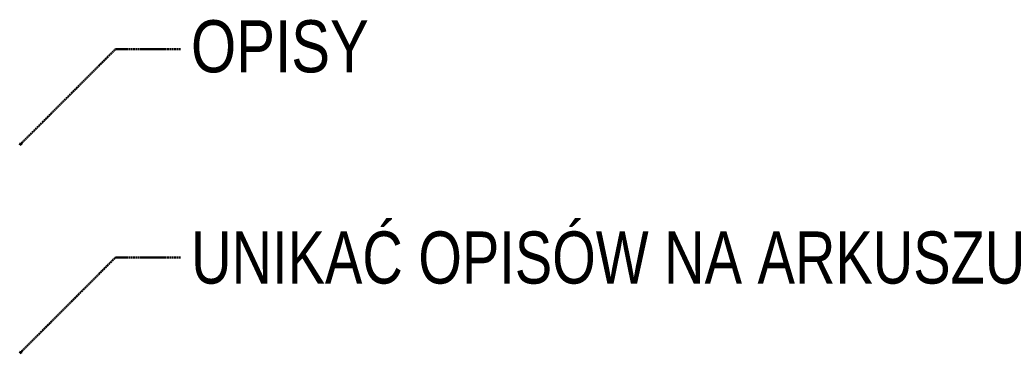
# Model space of a CAD drawing. Extents: x -7314 to 11761, y 144 to 9383.
# Tile 1 of 193: x -7314 to -5801, y 1117 to 1629. Entities that reach past the tile are written whole.
import ezdxf

# ---------------------------------------------------------------- set-up
doc = ezdxf.new("R2010")
doc.units = 0
doc.header["$MEASUREMENT"] = 0
doc.linetypes.add('Przerywana gęsta', pattern=[36, 24, -12])
doc.styles.add('STYL_AUTOMATYCZNY_11', font='arial.ttf', dxfattribs={"width": 0.8})

# ---------------------------------------------------------------- blocks, each defined once
blk = doc.blocks.new('Etykieta_1', base_point=(-7313.8, 1436.2))
at = {"linetype": 'Continuous', "lineweight": 50}
blk.add_hatch(color=30, dxfattribs=at).paths.add_polyline_path([(-7313.8, 1436.2), (-7310.4, 1438.2), (-7311.8, 1439.6)])
at = {"color": 30, "linetype": 'Przerywana gęsta', "lineweight": 50, "ltscale": 0.05}
for p, q in [((-7311.1, 1438.9), (-7166.7, 1583.3)), ((-7166.7, 1583.3), (-7066.7, 1583.3))]:
    blk.add_line(p, q, dxfattribs=at)
at = {"color": 30, "linetype": 'Continuous', "lineweight": 50, "ltscale": 0.05}
for p, q in [((-7313.8, 1436.2), (-7311.8, 1439.6)), ((-7313.8, 1436.2), (-7310.4, 1438.2)), ((-7311.8, 1439.6), (-7310.4, 1438.2))]:
    blk.add_line(p, q, dxfattribs=at)
at = {"color": 30, "lineweight": 50, "insert": (-7050.7, 1587.2), "char_height": 80, "attachment_point": 4, "style": 'STYL_AUTOMATYCZNY_11'}
blk.add_mtext('\\A1;{\\pql;\\fArial|b0|i0|c238|p0;\\W0.800000;OPISY}', dxfattribs=at)
blk = doc.blocks.new('Etykieta_2', base_point=(-7313.8, 1116.7))
at = {"linetype": 'Continuous', "lineweight": 50}
blk.add_hatch(color=30, dxfattribs=at).paths.add_polyline_path([(-7313.8, 1116.7), (-7310.4, 1118.6), (-7311.8, 1120)])
at = {"color": 30, "linetype": 'Przerywana gęsta', "lineweight": 50, "ltscale": 0.05}
for p, q in [((-7311.1, 1119.3), (-7166.7, 1263.7)), ((-7166.7, 1263.7), (-7066.7, 1263.7))]:
    blk.add_line(p, q, dxfattribs=at)
at = {"color": 30, "linetype": 'Continuous', "lineweight": 50, "ltscale": 0.05}
for p, q in [((-7313.8, 1116.7), (-7311.8, 1120)), ((-7311.8, 1120), (-7310.4, 1118.6)), ((-7313.8, 1116.7), (-7310.4, 1118.6))]:
    blk.add_line(p, q, dxfattribs=at)
at = {"color": 30, "lineweight": 50, "insert": (-7050.7, 1263.1), "char_height": 80, "attachment_point": 4, "style": 'STYL_AUTOMATYCZNY_11'}
blk.add_mtext('\\A1;{\\pql;\\fArial|b0|i0|c238|p0;\\W0.800000;UNIKAĆ OPISÓW NA ARKUSZU}', dxfattribs=at)

msp = doc.modelspace()

# ---------------------------------------------------------------- block references
at = {"color": 30, "linetype": 'Przerywana gęsta', "lineweight": 50, "ltscale": 0.05}
for name, p in [('Etykieta_1', (-7313.76493, 1436.2289)), ('Etykieta_2', (-7313.76493, 1116.66822))]:
    msp.add_blockref(name, p, dxfattribs=at)

doc.saveas('drawing.dxf')
